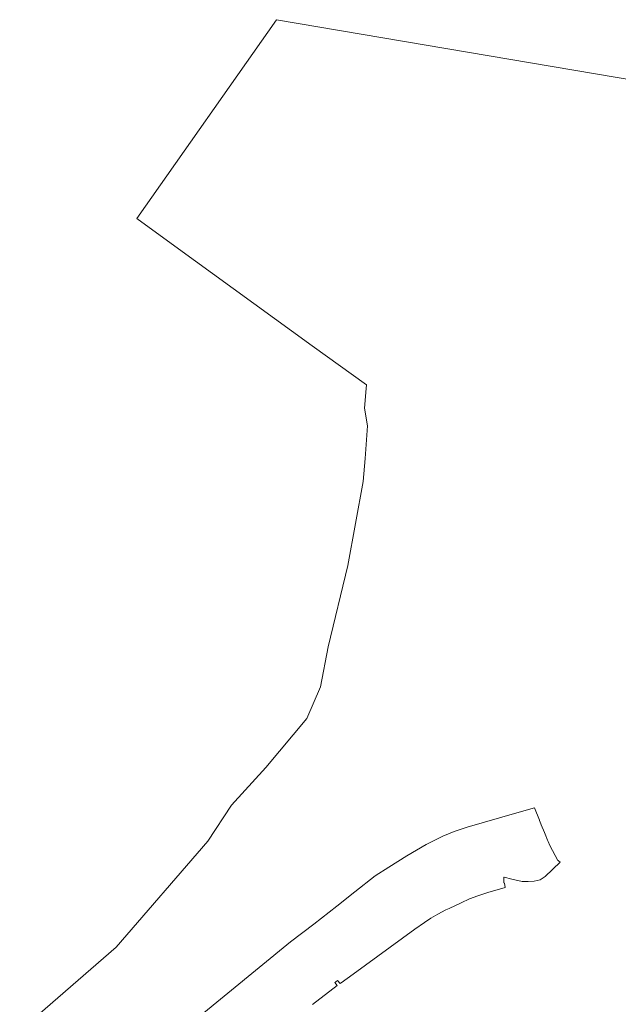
# Model space of a CAD drawing. Extents: x 115983 to 133009, y 544712 to 562000.
# Tile 45 of 46: x 130453 to 131039, y 549906 to 550868. Entities that reach past the tile are written whole.
import ezdxf

# ---------------------------------------------------------------- set-up
doc = ezdxf.new("R2010")
doc.units = 0
doc.layers.add('BGT ondergrond$0$B-WE-OG-TERREIN_ONBEGROEID_ZAND-GV', color=7, linetype='Continuous', lineweight=18)
doc.layers.add('BGT ondergrond$0$B-WE-OG-WATER_ZEE-GV', color=170, linetype='Continuous', lineweight=18)

# ---------------------------------------------------------------- blocks, each defined once
blk = doc.blocks.new('BGT ondergrond')
at = {"layer": 'BGT ondergrond$0$B-WE-OG-TERREIN_ONBEGROEID_ZAND-GV', "color": 252, "flags": 128}
blk.add_lwpolyline([(130739.508, 549905.867), (130763.685, 549924.58), (130761.406, 549927.58), (130762.39, 549928.269), (130764.036, 549929.43), (130766.449, 549926.703), (130767.317, 549927.325), (130779.115, 549935.611), (130839.639, 549979.606), (130849.051, 549986.257), (130855.176, 549990.254), (130861.872, 549994.221), (130869.901, 549998.468), (130873.096, 550000), (130884.739, 550005.477), (130893.058, 550009.147), (130901.278, 550012.191), (130910.857, 550015.429), (130927.827, 550020.455), (130927.175, 550024.438), (130926.561, 550024.87), (130926.628, 550028.948), (130926.654, 550030.557), (130926.761, 550030.557), (130934.443, 550028.462), (130944.352, 550026.233), (130950.305, 550026.093), (130956.235, 550026.679), (130962.066, 550027.95), (130967.092, 550031.169), (130981.737, 550045.208), (130980.097, 550046.462), (130979.62, 550046.682), (130979.535, 550046.836), (130971.464, 550061.447), (130969.864, 550065.359), (130969.342, 550066.636), (130966.969, 550072.439), (130966.367, 550074.078), (130966.329, 550074.181), (130963.226, 550081.594), (130962.887, 550082.423), (130961.49, 550085.841), (130961.331, 550086.229), (130956.487, 550098.077), (130937.017, 550092.533), (130890.807, 550079.396), (130878.02, 550075.182), (130866.792, 550070.657), (130850.575, 550062.387), (130831.706, 550051.308), (130813.928, 550040.384), (130800.673, 550031.802), (130780.713, 550016.198), (130763.092, 550002.154), (130740.636, 549984.521), (130718.025, 549967.2), (130625.863, 549891.986)], dxfattribs=at)
at = {"layer": 'BGT ondergrond$0$B-WE-OG-WATER_ZEE-GV', "color": 252, "flags": 128}
blk.add_lwpolyline([(130453.049, 549880.13), (130547.489, 549962.088), (130636.914, 550065.789), (130660.315, 550100.914), (130693.745, 550137.711), (130733.86, 550185.38), (130747.232, 550216.323), (130754.754, 550255.629), (130773.976, 550335.078), (130789.02, 550417.036), (130790.93, 550439.616), (130793.318, 550471.634), (130790.452, 550488.838), (130791.885, 550507.954), (130792.201, 550511.513), (130739.263, 550549.805), (130604.712, 550647.171), (130567.553, 550674.061), (130704.219, 550868.416), (131077.715, 550805.227)], dxfattribs=at)

msp = doc.modelspace()

# ---------------------------------------------------------------- block references
msp.add_blockref('BGT ondergrond', (0, 0))

doc.saveas('drawing.dxf')
